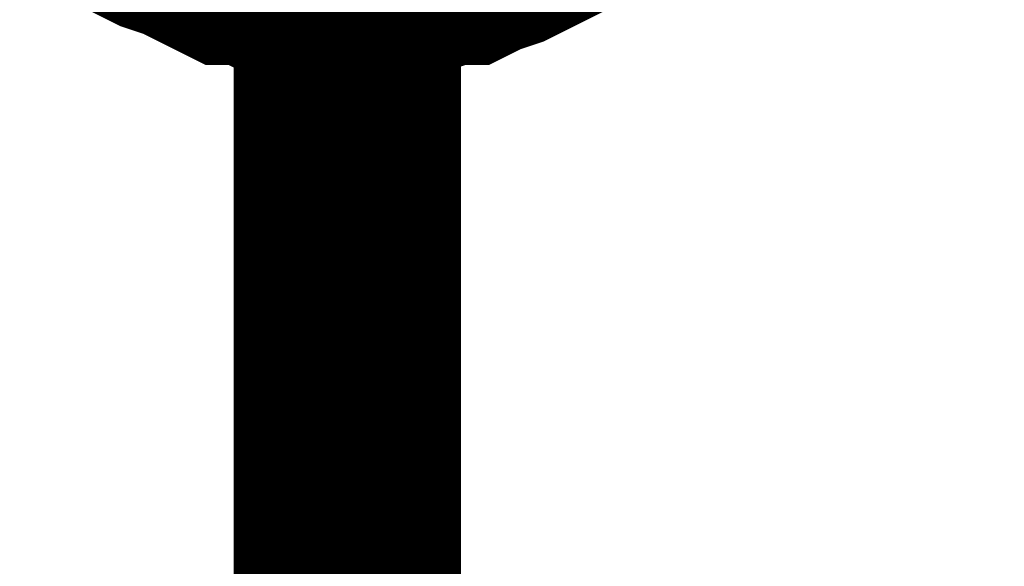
# Model space of a CAD drawing. Header units: inches. Extents: x 0 to 17, y 0 to 11.
# Tile 109 of 256: x 12.5827 to 12.6338, y 9.0487 to 9.0771. Entities that reach past the tile are written whole.
import ezdxf

# ---------------------------------------------------------------- set-up
doc = ezdxf.new("R2010")
doc.units = ezdxf.units.IN
doc.header["$MEASUREMENT"] = 0
doc.layers.add('Sheet', color=255, linetype='Continuous')

msp = doc.modelspace()

# ---------------------------------------------------------------- linework, layer by layer
at = {"layer": 'Sheet'}
for points in [[(12.599743, 9.699935, 0.0118, 0.0118, 0), (12.599743, 9.499712, 0.0118, 0.0118, 0), (12.599743, 9.399798, 0.0118, 0.0118, 0), (12.599743, 9.299885, 0.0118, 0.0118, 0), (12.599743, 9.199971, 0.0118, 0.0118, 0), (12.599743, 9.099661, 0.0118, 0.0118, 0), (12.599743, 8.999748, 0.0118, 0.0118, 0), (12.799953, 8.999748, 0.0118, 0.0118, 0)], [(12.599743, 9.079837, 0.0118, 0.0118, 0), (12.598554, 9.079837, 0.0118, 0.0118, 0), (12.597761, 9.079837, 0.0118, 0.0118, 0), (12.596968, 9.080234, 0.0118, 0.0118, 0), (12.595779, 9.080234, 0.0118, 0.0118, 0), (12.594986, 9.08063, 0.0118, 0.0118, 0), (12.593797, 9.08063, 0.0118, 0.0118, 0), (12.593004, 9.081027, 0.0118, 0.0118, 0), (12.592211, 9.081423, 0.0118, 0.0118, 0), (12.591418, 9.081819, 0.0118, 0.0118, 0), (12.590229, 9.082216, 0.0118, 0.0118, 0), (12.589436, 9.082612, 0.0118, 0.0118, 0), (12.588643, 9.083405, 0.0118, 0.0118, 0)], [(12.599743, 9.079837, 0.0118, 0.0118, 0), (12.598554, 9.079837, 0.0118, 0.0118, 0), (12.597761, 9.079837, 0.0118, 0.0118, 0), (12.596968, 9.080234, 0.0118, 0.0118, 0), (12.595779, 9.080234, 0.0118, 0.0118, 0), (12.594986, 9.08063, 0.0118, 0.0118, 0), (12.593797, 9.08063, 0.0118, 0.0118, 0), (12.593004, 9.081027, 0.0118, 0.0118, 0), (12.592211, 9.081423, 0.0118, 0.0118, 0), (12.591418, 9.081819, 0.0118, 0.0118, 0), (12.590229, 9.082216, 0.0118, 0.0118, 0), (12.589436, 9.082612, 0.0118, 0.0118, 0), (12.588643, 9.083405, 0.0118, 0.0118, 0)], [(12.599743, 9.079837, 0.0118, 0.0118, 0), (12.598554, 9.079837, 0.0118, 0.0118, 0), (12.597761, 9.079837, 0.0118, 0.0118, 0), (12.596968, 9.080234, 0.0118, 0.0118, 0), (12.595779, 9.080234, 0.0118, 0.0118, 0), (12.594986, 9.08063, 0.0118, 0.0118, 0), (12.593797, 9.08063, 0.0118, 0.0118, 0), (12.593004, 9.081027, 0.0118, 0.0118, 0), (12.592211, 9.081423, 0.0118, 0.0118, 0), (12.591418, 9.081819, 0.0118, 0.0118, 0), (12.590229, 9.082216, 0.0118, 0.0118, 0), (12.589436, 9.082612, 0.0118, 0.0118, 0), (12.588643, 9.083405, 0.0118, 0.0118, 0)], [(12.599743, 9.079837, 0.0118, 0.0118, 0), (12.598554, 9.079837, 0.0118, 0.0118, 0), (12.597761, 9.079837, 0.0118, 0.0118, 0), (12.596968, 9.080234, 0.0118, 0.0118, 0), (12.595779, 9.080234, 0.0118, 0.0118, 0), (12.594986, 9.08063, 0.0118, 0.0118, 0), (12.593797, 9.08063, 0.0118, 0.0118, 0), (12.593004, 9.081027, 0.0118, 0.0118, 0), (12.592211, 9.081423, 0.0118, 0.0118, 0), (12.591418, 9.081819, 0.0118, 0.0118, 0), (12.590229, 9.082216, 0.0118, 0.0118, 0), (12.589436, 9.082612, 0.0118, 0.0118, 0), (12.588643, 9.083405, 0.0118, 0.0118, 0)], [(12.610844, 9.083405, 0.0118, 0.0118, 0), (12.610051, 9.082612, 0.0118, 0.0118, 0), (12.609258, 9.082216, 0.0118, 0.0118, 0), (12.608465, 9.081819, 0.0118, 0.0118, 0), (12.607673, 9.081423, 0.0118, 0.0118, 0), (12.606483, 9.081027, 0.0118, 0.0118, 0), (12.60569, 9.08063, 0.0118, 0.0118, 0), (12.604897, 9.08063, 0.0118, 0.0118, 0), (12.603708, 9.080234, 0.0118, 0.0118, 0), (12.602915, 9.080234, 0.0118, 0.0118, 0), (12.601726, 9.079837, 0.0118, 0.0118, 0), (12.600933, 9.079837, 0.0118, 0.0118, 0), (12.599743, 9.079837, 0.0118, 0.0118, 0)], [(12.610844, 9.083405, 0.0118, 0.0118, 0), (12.610051, 9.082612, 0.0118, 0.0118, 0), (12.609258, 9.082216, 0.0118, 0.0118, 0), (12.608465, 9.081819, 0.0118, 0.0118, 0), (12.607673, 9.081423, 0.0118, 0.0118, 0), (12.606483, 9.081027, 0.0118, 0.0118, 0), (12.60569, 9.08063, 0.0118, 0.0118, 0), (12.604897, 9.08063, 0.0118, 0.0118, 0), (12.603708, 9.080234, 0.0118, 0.0118, 0), (12.602915, 9.080234, 0.0118, 0.0118, 0), (12.601726, 9.079837, 0.0118, 0.0118, 0), (12.600933, 9.079837, 0.0118, 0.0118, 0), (12.599743, 9.079837, 0.0118, 0.0118, 0)], [(12.610844, 9.083405, 0.0118, 0.0118, 0), (12.610051, 9.082612, 0.0118, 0.0118, 0), (12.609258, 9.082216, 0.0118, 0.0118, 0), (12.608465, 9.081819, 0.0118, 0.0118, 0), (12.607673, 9.081423, 0.0118, 0.0118, 0), (12.606483, 9.081027, 0.0118, 0.0118, 0), (12.60569, 9.08063, 0.0118, 0.0118, 0), (12.604897, 9.08063, 0.0118, 0.0118, 0), (12.603708, 9.080234, 0.0118, 0.0118, 0), (12.602915, 9.080234, 0.0118, 0.0118, 0), (12.601726, 9.079837, 0.0118, 0.0118, 0), (12.600933, 9.079837, 0.0118, 0.0118, 0), (12.599743, 9.079837, 0.0118, 0.0118, 0)], [(12.610844, 9.083405, 0.0118, 0.0118, 0), (12.610051, 9.082612, 0.0118, 0.0118, 0), (12.609258, 9.082216, 0.0118, 0.0118, 0), (12.608465, 9.081819, 0.0118, 0.0118, 0), (12.607673, 9.081423, 0.0118, 0.0118, 0), (12.606483, 9.081027, 0.0118, 0.0118, 0), (12.60569, 9.08063, 0.0118, 0.0118, 0), (12.604897, 9.08063, 0.0118, 0.0118, 0), (12.603708, 9.080234, 0.0118, 0.0118, 0), (12.602915, 9.080234, 0.0118, 0.0118, 0), (12.601726, 9.079837, 0.0118, 0.0118, 0), (12.600933, 9.079837, 0.0118, 0.0118, 0), (12.599743, 9.079837, 0.0118, 0.0118, 0)]]:
    msp.add_lwpolyline(points, format="xyseb", dxfattribs=at)

doc.saveas('drawing.dxf')
